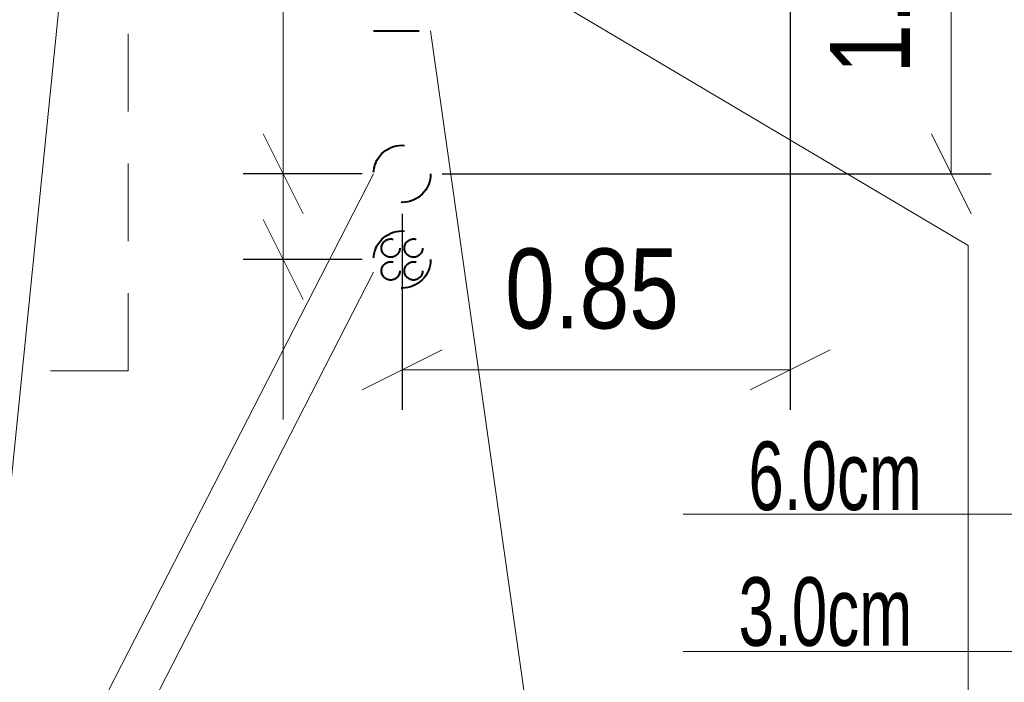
# Model space of a CAD drawing. Header units: metres. Extents: x 1458.7 to 1489, y 574.8 to 588.8.
# Tile 4 of 19: x 1463.6 to 1465.7, y 577.7 to 579.2. Entities that reach past the tile are written whole.
import ezdxf
from ezdxf.enums import TextEntityAlignment as Align

# ---------------------------------------------------------------- set-up
doc = ezdxf.new("R2010")
doc.units = ezdxf.units.M
doc.header["$MEASUREMENT"] = 0
doc.linetypes.add('DGN Style 2', pattern=[0.2836403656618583, 0.170184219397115, -0.1134561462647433])
for name, color, linetype, lineweight in [('12_obrys', 7, 'Continuous', 0), ('3_opisy', 7, 'Continuous', 0), ('4_latarnie', 7, 'Continuous', 0), ('_tabela', 7, 'Continuous', 0), ('konstrukcja jezdni', 7, 'Continuous', 0)]:
    doc.layers.add(name, color=color, linetype=linetype, lineweight=lineweight)
doc.styles.add('Style-Arial', font='arial.ttf')
doc.dimstyles.new('Proszowice', dxfattribs={"dimtxt": 0.175, "dimasz": 0.175, "dimexe": 0.08750000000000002, "dimexo": 0.08750000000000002, "dimgap": 0.08750000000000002, "dimtad": 1, "dimzin": 3, "dimdsep": 46, "dimtxsty": 'Style-Arial', "dimblk": '_Oblique_0.5', "dimcen": 0.09000000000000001, "dimclrd": 7, "dimadec": 4, "dimazin": 3, "dimtfac": 1, "dimtmove": 0, "dimatfit": 1, "dimldrblk": 'TerminatorOpen_0.5', "dimfxl": 1, "dimfrac": 2, "dimtzin": 3, "dimlwd": 0, "dimarcsym": 0})

# ---------------------------------------------------------------- blocks, each defined once
blk = doc.blocks.new('_Oblique_0.5')
at = {"color": 0, "linetype": 'ByBlock', "lineweight": -2}
for p, q in [((0.5, 0.25), (-0.5, -0.25)), ((0, 0), (-1, 0))]:
    blk.add_line(p, q, dxfattribs=at)
blk = doc.blocks.new('*D22')
at = {"layer": 'Defpoints', "color": 0, "linetype": 'Continuous', "lineweight": 0}
for p in [(1465.273693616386, 579.7865328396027), (1464.423693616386, 578.8505328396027), (1464.423693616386, 578.4215892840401)]:
    blk.add_point(p, dxfattribs=at)
at = {"layer": 'konstrukcja jezdni', "color": 0, "linetype": 'Continuous', "lineweight": -2}
for p, q in [((1465.273693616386, 579.6990328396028), (1465.273693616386, 578.3340892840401)), ((1464.423693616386, 578.7630328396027), (1464.423693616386, 578.3340892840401))]:
    blk.add_line(p, q, dxfattribs=at)
at = {"layer": 'konstrukcja jezdni', "color": 7, "linetype": 'Continuous', "lineweight": 0}
blk.add_line((1465.098693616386, 578.4215892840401), (1464.598693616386, 578.4215892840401), dxfattribs=at)
at = {"layer": 'konstrukcja jezdni', "color": 7, "linetype": 'Continuous', "lineweight": 0, "xscale": 0.175, "yscale": 0.175, "zscale": 0.175, "rotation": 180}
blk.add_blockref('_Oblique_0.5', (1464.423693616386, 578.4215892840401), dxfattribs=at)
at = {"layer": 'konstrukcja jezdni', "color": 7, "linetype": 'Continuous', "lineweight": 0, "xscale": 0.175, "yscale": 0.175, "zscale": 0.175}
blk.add_blockref('_Oblique_0.5', (1465.273693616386, 578.4215892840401), dxfattribs=at)
at = {"layer": 'konstrukcja jezdni', "color": 0, "linetype": 'Continuous', "lineweight": 0, "insert": (1464.839525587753, 578.5984395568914), "char_height": 0.175, "attachment_point": 5, "style": 'Style-Arial'}
blk.add_mtext('\\H1x;\\W0.8;0.85', dxfattribs=at)
blk = doc.blocks.new('TerminatorOpen_0.5')
at = {"color": 0, "linetype": 'ByBlock', "lineweight": -2}
for q in [(-1, 0.25), (-1, 0), (-1, -0.25)]:
    blk.add_line((0, 0), q, dxfattribs=at)
blk = doc.blocks.new('*D23')
at = {"layer": 'Defpoints', "color": 0, "linetype": 'Continuous', "lineweight": 0}
for p in [(1465.073693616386, 579.9065328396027), (1465.626313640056, 579.9065328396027), (1464.423693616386, 578.8505328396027)]:
    blk.add_point(p, dxfattribs=at)
at = {"layer": 'konstrukcja jezdni', "color": 0, "linetype": 'Continuous', "lineweight": -2}
for p, q in [((1465.161193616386, 579.9065328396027), (1465.713813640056, 579.9065328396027)), ((1464.511193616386, 578.8505328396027), (1465.713813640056, 578.8505328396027))]:
    blk.add_line(p, q, dxfattribs=at)
at = {"layer": 'konstrukcja jezdni', "color": 7, "linetype": 'Continuous', "lineweight": 0}
blk.add_line((1465.626313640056, 579.0255328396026), (1465.626313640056, 579.7315328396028), dxfattribs=at)
at = {"layer": 'konstrukcja jezdni', "color": 7, "linetype": 'Continuous', "lineweight": 0, "xscale": 0.175, "yscale": 0.175, "zscale": 0.175}
for p, rotation in [((1465.626313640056, 579.9065328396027), 90), ((1465.626313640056, 578.8505328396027), 270)]:
    blk.add_blockref('_Oblique_0.5', p, dxfattribs=dict(at, rotation=rotation))
at = {"layer": 'konstrukcja jezdni', "color": 0, "linetype": 'Continuous', "lineweight": 0, "insert": (1465.449463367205, 579.2596361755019), "char_height": 0.175, "attachment_point": 5, "rotation": 90, "style": 'Style-Arial'}
blk.add_mtext('\\H1x;\\W0.8;1.06', dxfattribs=at)
blk = doc.blocks.new('*D24')
at = {"layer": 'Defpoints', "color": 0, "linetype": 'Continuous', "lineweight": 0}
for p in [(1464.163304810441, 578.8505328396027), (1464.423693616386, 578.8505328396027), (1464.423693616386, 578.6630328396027)]:
    blk.add_point(p, dxfattribs=at)
at = {"layer": 'konstrukcja jezdni', "color": 7, "linetype": 'Continuous', "lineweight": 0}
for p, q in [((1464.163304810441, 579.0255328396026), (1464.163304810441, 579.7387115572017)), ((1464.163304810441, 578.6630328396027), (1464.163304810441, 578.8505328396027)), ((1464.163304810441, 578.4880328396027), (1464.163304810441, 578.3130328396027))]:
    blk.add_line(p, q, dxfattribs=at)
at = {"layer": 'konstrukcja jezdni', "color": 0, "linetype": 'Continuous', "lineweight": -2}
for p, q in [((1464.336193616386, 578.8505328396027), (1464.075804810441, 578.8505328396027)), ((1464.336193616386, 578.6630328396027), (1464.075804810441, 578.6630328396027))]:
    blk.add_line(p, q, dxfattribs=at)
at = {"layer": 'konstrukcja jezdni', "color": 7, "linetype": 'Continuous', "lineweight": 0, "xscale": 0.175, "yscale": 0.175, "zscale": 0.175}
for p, rotation in [((1464.163304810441, 578.8505328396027), 270), ((1464.163304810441, 578.6630328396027), 90)]:
    blk.add_blockref('_Oblique_0.5', p, dxfattribs=dict(at, rotation=rotation))
at = {"layer": 'konstrukcja jezdni', "color": 0, "linetype": 'Continuous', "lineweight": 0, "insert": (1463.986454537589, 579.4696221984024), "char_height": 0.175, "attachment_point": 5, "rotation": 90, "style": 'Style-Arial'}
blk.add_mtext('\\H1x;\\W0.8;0.20', dxfattribs=at)

msp = doc.modelspace()

# ---------------------------------------------------------------- linework, layer by layer
at = {"layer": '12_obrys', "color": 7, "linetype": 'DGN Style 2', "lineweight": 40, "ltscale": 0.3}
msp.add_line((1464.361193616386, 579.1630328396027), (1464.486193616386, 579.1630328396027), dxfattribs=at)
for centre in [(1464.423693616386, 578.8505328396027), (1464.423693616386, 578.6630328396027)]:
    msp.add_circle(centre, 0.0625, dxfattribs=at)
at = {"layer": '12_obrys', "color": 7, "linetype": 'DGN Style 2', "lineweight": 40, "ltscale": 0.1}
for centre in [(1464.398693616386, 578.6880328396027), (1464.448693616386, 578.6880328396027), (1464.398693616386, 578.6380328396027), (1464.448693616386, 578.6380328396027)]:
    msp.add_circle(centre, 0.02, dxfattribs=at)
at = {"layer": '3_opisy', "color": 7}
msp.add_line((1463.554360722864, 578.0475598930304), (1463.725814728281, 579.7437610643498), dxfattribs=at)
at = {"layer": '3_opisy', "color": 7, "linetype": 'Continuous', "lineweight": 0}
for p, q in [((1464.464506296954, 579.4038947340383), (1465.662885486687, 578.6940007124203)), ((1465.662885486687, 578.6940007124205), (1465.662885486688, 577.2054882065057)), ((1466.898917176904, 578.1054882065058), (1465.038841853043, 578.1054882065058)), ((1467.769631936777, 577.8054882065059), (1465.038841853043, 577.8054882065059))]:
    msp.add_line(p, q, dxfattribs=at)
at = {"layer": '4_latarnie', "color": 7, "linetype": 'DGN Style 2', "lineweight": 13}
for q in [(1463.823693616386, 579.9195328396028), (1463.523693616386, 578.4195328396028)]:
    msp.add_line((1463.823693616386, 578.4195328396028), q, dxfattribs=at)
at = {"layer": '_tabela', "color": 7, "linetype": 'Continuous', "lineweight": 0}
for p, q in [((1464.85197933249, 576.5821550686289), (1464.486193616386, 579.1630328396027)), ((1463.554360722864, 577.2787637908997), (1464.361193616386, 578.8505328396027)), ((1463.554360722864, 577.0635764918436), (1464.361193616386, 578.6353455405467))]:
    msp.add_line(p, q, dxfattribs=at)

# ---------------------------------------------------------------- texts
at = {"layer": '3_opisy', "color": 7, "linetype": 'Continuous', "lineweight": 0, "style": 'Style-Arial', "width": 0.6666666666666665}
for s, p in [('6.0cm', (1465.181807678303, 578.2648576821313)), ('3.0cm', (1465.160425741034, 577.9678076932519))]:
    msp.add_text(s, height=0.15, dxfattribs=at).set_placement(p, align=Align.TOP_LEFT)
at = {"layer": '3_opisy', "color": 7, "linetype": 'Continuous', "lineweight": 0, "insert": (1461.754656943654, 577.8254682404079), "char_height": 0.15, "attachment_point": 7, "line_spacing_factor": 0.7765243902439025, "style": 'Style-Arial'}
msp.add_mtext('\\H1x;\\W0.666667;obrzeże betonowe 8/30\\Pna ławie betonowej z oporem\\P', dxfattribs=at)

# ---------------------------------------------------------------- dimensions: what is measured, and where the dimension line sits
at = {"layer": 'konstrukcja jezdni', "color": 7, "linetype": 'Continuous', "lineweight": 0}
for base, p1, p2, angle, text, picture, middle in [((1465.626313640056, 579.9065328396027), (1464.423693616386, 578.8505328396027), (1465.073693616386, 579.9065328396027), 90, '\\H1x;\\W0.8;<>', '*D23', (1465.626313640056, 579.2596361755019)), ((1464.423693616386, 578.4215892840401), (1465.273693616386, 579.7865328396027), (1464.423693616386, 578.8505328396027), 180, '\\H1x;\\W0.8;<>', '*D22', (1464.839525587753, 578.4215892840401)), ((1464.163304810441, 578.8505328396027), (1464.423693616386, 578.6630328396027), (1464.423693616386, 578.8505328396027), 90, '\\H1x;\\W0.8;0.20', '*D24', (1464.163304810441, 579.4696221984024))]:
    dim = msp.add_linear_dim(base=base, p1=p1, p2=p2, angle=angle, text=text, dimstyle='Proszowice', override={"dimfrac": 0}, dxfattribs=at)
    dim.commit()
    dim.dimension.update_dxf_attribs({"geometry": picture, "text_midpoint": middle, "dimtype": 160})

doc.saveas('drawing.dxf')
